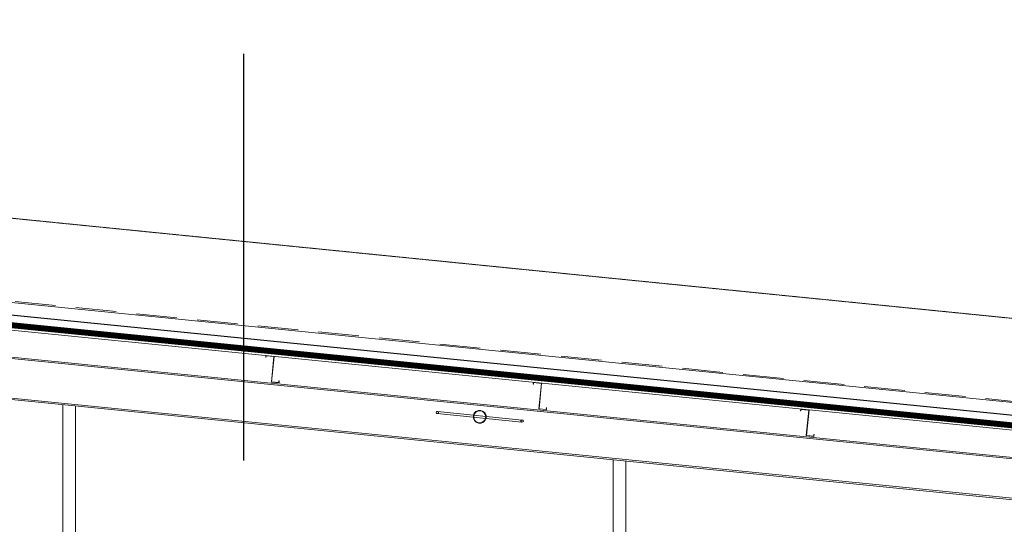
# Model space of a CAD drawing. Header units: millimetres. Extents: x 295996 to 512960, y -33037 to 76497.
# Tile 163 of 256: x 366319 to 374012, y 55505 to 59444. Entities that reach past the tile are written whole.
import ezdxf

# ---------------------------------------------------------------- set-up
doc = ezdxf.new("R2010")
doc.units = ezdxf.units.MM
doc.header["$LTSCALE"] = 0.25
for name, pattern in [('DASHDOT', [25.4, 12.7, -6.35, 0, -6.35]), ('DASHED', [19.05, 12.7, -6.35]), ('XKITLINE00', [0])]:
    doc.linetypes.add(name, pattern=pattern)
doc.layers.get('0').update_dxf_attribs({"lineweight": 20})
doc.layers.get('DEFPOINTS').update_dxf_attribs({"lineweight": 20})
for name, color, linetype in [('IN_C_CARKOVANA', 7, 'DASHED'), ('IN_C_OSA', 6, 'DASHDOT'), ('IN_C_TENKA', 7, 'Continuous')]:
    doc.layers.add(name, color=color, linetype=linetype)
for name, color, linetype, lineweight in [('IN_C_TLUSTA', 5, 'Continuous', 20), ('IN_KOTY', 4, 'Continuous', 13), ('IN_NS_TLUSTA', 1, 'Continuous', 20), ('Položka', 2, 'Continuous', 0)]:
    doc.layers.add(name, color=color, linetype=linetype, lineweight=lineweight)
doc.styles.add('Koty', font='romand.shx', dxfattribs={"width": 0.8})
doc.dimstyles.new('IN_50', dxfattribs={"dimtxt": 125, "dimasz": 125, "dimexe": 75, "dimexo": 300, "dimgap": 40, "dimtad": 1, "dimdec": 4, "dimrnd": 5, "dimdsep": 46, "dimlunit": 6, "dimtxsty": 'Koty', "dimblk": 'OBLIQUE', "dimcen": 40, "dimdle": 75, "dimclrd": 256, "dimclre": 256, "dimclrt": 256, "dimadec": 0, "dimazin": 0, "dimtfac": 1, "dimtdec": 4, "dimtmove": 1, "dimatfit": 3, "dimldrblk": 'ARCHTICK', "dimfxl": 350, "dimfxlon": 1, "dimtolj": 1, "dimtzin": 0, "dimlwd": -1, "dimlwe": -1, "dimarcsym": 0})

# ---------------------------------------------------------------- blocks, each defined once
blk = doc.blocks.new('_OBLIQUE')
at = {"color": 0, "linetype": 'ByBlock'}
blk.add_line((-0.5, -0.5), (0.5, 0.5), dxfattribs=at)
blk = doc.blocks.new('*D57')
at = {"layer": 'DEFPOINTS', "color": 0, "linetype": 'DASHDOT', "transparency": 16777216}
for p in [(352815.3, 58580.9), (374720.5, 57048.1), (374655.3, 56396.9)]:
    blk.add_point(p, dxfattribs=at)
at = {"layer": 'IN_KOTY', "linetype": 'DASHDOT', "transparency": 16777216}
for p, q in [((352805.8, 59239.5), (374795.1, 57040.6)), ((352845.6, 58883.8), (352887.9, 59306.7)), ((374685.6, 56699.8), (374727.9, 57122.7))]:
    blk.add_line(p, q, dxfattribs=at)
at = {"layer": 'IN_KOTY', "linetype": 'DASHDOT', "transparency": 16777216, "xscale": 125, "yscale": 125, "zscale": 125}
for p, rotation in [((352880.5, 59232.1), 174.2894284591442), ((374720.5, 57048.1), 354.2894284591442)]:
    blk.add_blockref('_OBLIQUE', p, dxfattribs=dict(at, rotation=rotation))
at = {"layer": 'IN_KOTY', "linetype": 'DASHDOT', "transparency": 16777216, "insert": (363810.7, 58242.1), "char_height": 125, "attachment_point": 5, "rotation": 354.28943, "style": 'Koty'}
blk.add_mtext('\\A1;21\xa0950', dxfattribs=at)
blk = doc.blocks.new('_ArchTick')
at = {"color": 0, "linetype": 'ByBlock', "const_width": 0.15}
blk.add_lwpolyline([(-0.5, -0.5), (0.5, 0.5)], dxfattribs=at)

msp = doc.modelspace()

# ---------------------------------------------------------------- linework, layer by layer
at = {"layer": 'IN_C_CARKOVANA', "ltscale": 100, "const_width": 40}
msp.add_lwpolyline([(374555.34906, 56225.99232), (352815.34906, 58399.99289)], dxfattribs=at)
at = {"layer": 'IN_C_OSA', "color": 4, "ltscale": 1000}
msp.add_line((368070.34906, 49651.90392), (368070.34906, 59601.90392), dxfattribs=at)
at = {"layer": 'IN_C_TENKA'}
for p, q in [((374555.34906, 56306.39133), (352815.34909, 58480.39189)), ((374557.33913, 56245.89307), (352815.34909, 58420.09264))]:
    msp.add_line(p, q, dxfattribs=at)
at = {"layer": 'IN_C_TLUSTA', "color": 7, "linetype": 'DASHED', "ltscale": 100}
msp.add_line((374656.34322, 56406.84054), (352816.34409, 58590.84102), dxfattribs=at)
at = {"layer": 'IN_NS_TLUSTA'}
for p, q in [((352815.34818, 58580.88189), (374655.34818, 56396.89021)), ((374555.34906, 56190.81776), (352815.34906, 58364.81832))]:
    msp.add_line(p, q, dxfattribs=at)
at = {"layer": 'Položka', "linetype": 'XKITLINE00', "lineweight": 0}
for p, q in [((352815.34703, 58142.20714), (374285.34906, 55995.20716)), ((352815.34713, 58153.76449), (374285.34906, 56006.76451)), ((352815.34438, 57833.67623), (374285.34906, 55686.67597)), ((352890.34428, 57814.61888), (374285.34906, 55675.11862)), ((368241.6337, 56808.12012), (368243.02675, 56822.05064)), ((368243.42476, 56807.94101), (368241.6337, 56808.12012)), ((368243.02675, 56822.05064), (368307.70416, 56815.58289)), ((368244.63871, 56820.08046), (368243.42476, 56807.94101)), ((368305.73399, 56813.97093), (368244.63871, 56820.08046)), ((368285.81335, 56614.76449), (368305.73399, 56813.97093)), ((368307.70416, 56815.58289), (368287.78352, 56616.37645)), ((368292.6986, 56665.52726), (368290.72843, 56663.9153)), ((368343.90362, 56610.76444), (368345.31657, 56624.89397)), ((368345.31657, 56624.89397), (368347.10764, 56624.71486)), ((368345.51558, 56608.79427), (368347.10764, 56624.71486)), ((368285.81335, 56614.76449), (368345.51558, 56608.79427)), ((368287.78352, 56616.37645), (368343.90362, 56610.76444)), ((370331.2118, 56599.16233), (370332.60485, 56613.09285)), ((370333.00286, 56598.98322), (370331.2118, 56599.16233)), ((370332.60485, 56613.09285), (370397.28227, 56606.62511)), ((370334.21681, 56611.12267), (370333.00286, 56598.98322)), ((370395.31209, 56605.01315), (370334.21681, 56611.12267)), ((370375.39145, 56405.8067), (370395.31209, 56605.01315)), ((370397.28227, 56606.62511), (370377.36162, 56407.41866)), ((370385.88315, 56492.6339), (370383.91297, 56491.02194)), ((366655.34906, 50189.76776), (366655.34906, 56438.11854)), ((366755.34906, 50189.76776), (366755.34906, 56428.11854)), ((370375.39145, 56405.8067), (370435.09368, 56399.83648)), ((370377.36162, 56407.41866), (370433.48172, 56401.80665)), ((370433.48172, 56401.80665), (370434.89467, 56415.93618)), ((370434.89467, 56415.93618), (370436.68574, 56415.75707)), ((370435.09368, 56399.83648), (370436.68574, 56415.75707)), ((372420.7899, 56390.20454), (372422.18295, 56404.13506)), ((372422.18295, 56404.13506), (372486.86037, 56397.66732)), ((372423.79491, 56402.16488), (372422.58097, 56390.02543)), ((372484.89019, 56396.05536), (372423.79491, 56402.16488)), ((372464.96955, 56196.84891), (372484.89019, 56396.05536)), ((372486.86037, 56397.66732), (372466.93973, 56198.46087)), ((369572.97778, 56378.00542), (369574.71039, 56381.85211)), ((369573.91436, 56373.89181), (369572.97778, 56378.00542)), ((369577.26917, 56370.61352), (369573.91436, 56373.89181)), ((369574.71039, 56381.85211), (369578.64793, 56384.40116)), ((369582.14328, 56369.04897), (369577.26917, 56370.61352)), ((369578.64793, 56384.40116), (369583.73534, 56384.96957)), ((369587.23069, 56369.61737), (369582.14328, 56369.04897)), ((369582.14328, 56369.04897), (369863.66801, 56340.89654)), ((369583.73534, 56384.96957), (369588.60946, 56383.40501)), ((369583.73534, 56384.96957), (369865.26026, 56356.81712)), ((369591.16823, 56372.16643), (369587.23069, 56369.61737)), ((369588.60946, 56383.40501), (369591.96426, 56380.12672)), ((369592.90084, 56376.01312), (369591.16823, 56372.16643)), ((369591.96426, 56380.12672), (369592.90084, 56376.01312)), ((369867.64816, 56340.49853), (369910.1478, 56336.24857)), ((369869.24041, 56356.4191), (369911.73986, 56352.16916)), ((369876.84736, 56316.03618), (369873.78965, 56313.53441)), ((369915.7624, 56335.68648), (369958.2621, 56331.43651)), ((369917.35446, 56351.60707), (369959.85416, 56347.3571)), ((369951.45559, 56377.07928), (369948.39788, 56374.57751)), ((369962.24225, 56331.03849), (370243.76707, 56302.88602)), ((369963.83431, 56346.95909), (370245.35913, 56318.80661)), ((370234.60157, 56311.84247), (370236.33418, 56315.68916)), ((370236.33418, 56315.68916), (370240.27172, 56318.23821)), ((370240.27172, 56318.23821), (370245.35913, 56318.80661)), ((370245.35913, 56318.80661), (370250.23325, 56317.24206)), ((370250.23325, 56317.24206), (370253.58805, 56313.96377)), ((370253.58805, 56313.96377), (370254.52463, 56309.85016)), ((372422.58097, 56390.02543), (372420.7899, 56390.20454)), ((372479.06769, 56319.74054), (372477.09752, 56318.12858)), ((370235.53815, 56307.72886), (370234.60157, 56311.84247)), ((370238.89296, 56304.45057), (370235.53815, 56307.72886)), ((370243.76707, 56302.88602), (370238.89296, 56304.45057)), ((370248.85448, 56303.45442), (370243.76707, 56302.88602)), ((370252.79202, 56306.00347), (370248.85448, 56303.45442)), ((370254.52463, 56309.85016), (370252.79202, 56306.00347)), ((372464.96955, 56196.84891), (372524.67178, 56190.87869)), ((372466.93973, 56198.46087), (372523.05982, 56192.84886)), ((372523.05982, 56192.84886), (372524.47278, 56206.97839)), ((372524.47278, 56206.97839), (372526.26384, 56206.79928)), ((372524.67178, 56190.87869), (372526.26384, 56206.79928)), ((370955.34906, 50189.76776), (370955.34906, 56008.11858)), ((371055.34906, 50189.76776), (371055.34906, 55998.11859))]:
    msp.add_line(p, q, dxfattribs=at)
for radius, start, end in [(50.8, 12.289407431, 192.289407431), (46.8, 336.289407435, 156.289407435), (50.8, 192.289407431, 12.289407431), (46.8, 156.289407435, 336.289407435)]:
    msp.add_arc((369913.75118, 56343.9275), radius, start, end, dxfattribs=at)

# ---------------------------------------------------------------- dimensions: what is measured, and where the dimension line sits
at = {"layer": 'IN_KOTY', "linetype": 'DASHDOT'}
dim = msp.add_aligned_dim(p1=(352815.3481806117, 58580.8818946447), p2=(374655.3481806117, 56396.8902091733), distance=654.4304485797, dimstyle='IN_50', dxfattribs=at)
dim.commit()
dim.dimension.update_dxf_attribs({"geometry": '*D57', "text_midpoint": (363810.6652913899, 58242.0600270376)})

doc.saveas('drawing.dxf')
